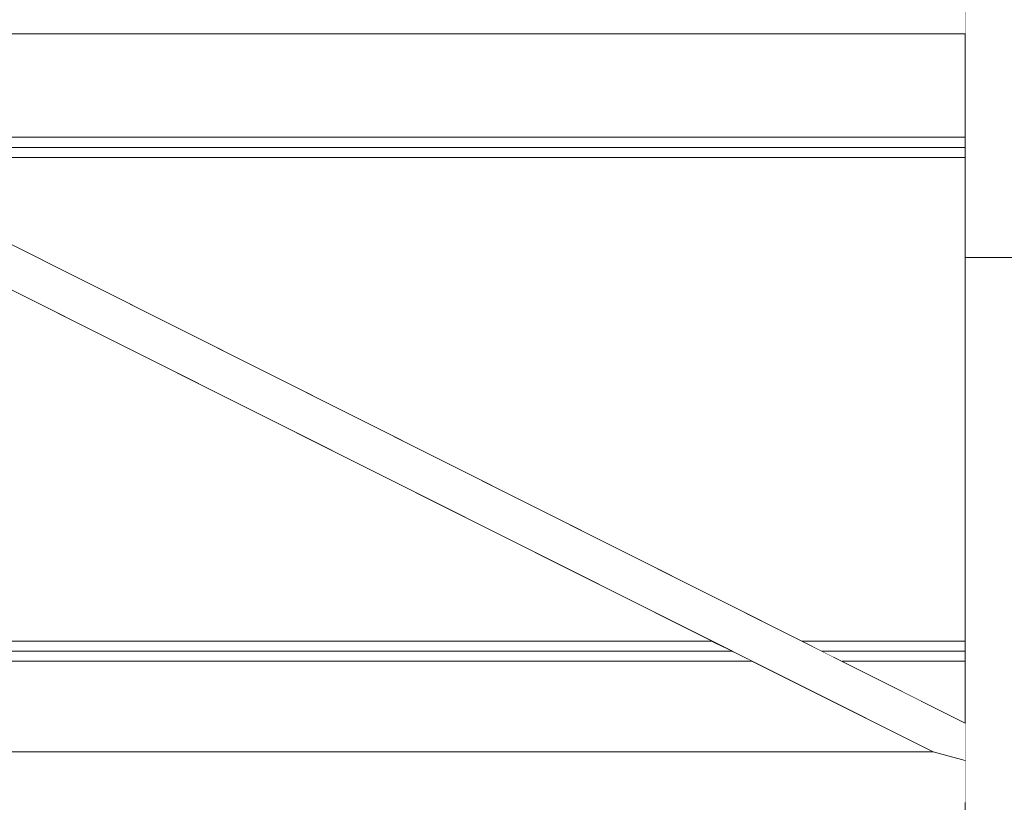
# Model space of a CAD drawing. Header units: millimetres. Extents: x -12989 to 402831, y -50461 to 30884.
# Tile 128 of 175: x 390741 to 392695, y -41961 to -40407. Entities that reach past the tile are written whole.
import ezdxf

# ---------------------------------------------------------------- set-up
doc = ezdxf.new("R2010")
doc.units = ezdxf.units.MM
doc.header["$MEASUREMENT"] = 0
doc.linetypes.add('Wipeout_Contour', pattern=[1000, 0, -1000])
for name, color, linetype in [('AS_Belki.Import IFC', 7, 'Continuous'), ('AS_Blachy.Import IFC', 7, 'Continuous'), ('Nowe_A__SCIANY', 7, 'Continuous')]:
    doc.layers.add(name, color=color, linetype=linetype)
for name, color, linetype, lineweight in [('AS_Belki.Import IFC_Nr_pióra__90', 7, 'Continuous', 13), ('AS_Blachy.Import IFC_Nr_pióra__4', 7, 'Continuous', 13), ('Nowe_A__SCIANY_Nr_pióra__87', 7, 'Continuous', 13)]:
    doc.layers.add(name, color=color, linetype=linetype, lineweight=lineweight)

# ---------------------------------------------------------------- blocks, each defined once
blk = doc.blocks.new('ElemPrzekroju_2_1', base_point=(362576.7, -45960.6))
at = {"color": 254, "linetype": 'Wipeout_Contour', "lineweight": 0, "ltscale": 1573798.376296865}
blk.add_wipeout([(392617.1, -40435.2), (389889.5, -40435.2), (390299, -40640.6), (392617.1, -40640.6)], dxfattribs=at).dxf.layer = 'Nowe_A__SCIANY'
at = {"color": 254, "linetype": 'Wipeout_Contour', "lineweight": 0, "ltscale": 2351872.05365112}
blk.add_wipeout([(386784.1, -41960.6), (386784.1, -41989.2), (387705.6, -42640.6), (391695.5, -42640.6), (392617.1, -41989.2), (392617.1, -41960.6)], dxfattribs=at).dxf.layer = 'Nowe_A__SCIANY'
at = {"color": 254, "linetype": 'Wipeout_Contour', "lineweight": 0, "ltscale": 1574291.942995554}
blk.add_wipeout([(390299, -40640.6), (390338.9, -40660.6), (392617.1, -40660.6), (392617.1, -40640.6)], dxfattribs=at).dxf.layer = 'Nowe_A__SCIANY'
at = {"layer": 'Nowe_A__SCIANY_Nr_pióra__87', "color": 7, "linetype": 'Continuous', "lineweight": 13}
blk.add_line((392617.1, -40640.6), (390299, -40640.6), dxfattribs=at)
at = {"color": 254, "linetype": 'Wipeout_Contour', "lineweight": 0, "ltscale": 1574379.535411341}
blk.add_wipeout([(392617.1, -40660.6), (390338.9, -40660.6), (390378.8, -40680.6), (392617.1, -40680.6)], dxfattribs=at).dxf.layer = 'Nowe_A__SCIANY'
at = {"layer": 'Nowe_A__SCIANY_Nr_pióra__87', "color": 7, "linetype": 'Continuous', "lineweight": 13}
blk.add_line((390338.9, -40660.6), (392617.1, -40660.6), dxfattribs=at)
at = {"color": 254, "linetype": 'Wipeout_Contour', "lineweight": 0, "ltscale": 1567474.426220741}
blk.add_wipeout([(387286.7, -41640.6), (392114.5, -41640.6), (390200.3, -40680.6), (389200.8, -40680.6)], dxfattribs=at).dxf.layer = 'Nowe_A__SCIANY'
at = {"color": 254, "linetype": 'Wipeout_Contour', "lineweight": 0, "ltscale": 1576526.680029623}
blk.add_wipeout([(392617.1, -40680.6), (390378.8, -40680.6), (392292.9, -41640.6), (392617.1, -41640.6)], dxfattribs=at).dxf.layer = 'Nowe_A__SCIANY'
at = {"layer": 'Nowe_A__SCIANY_Nr_pióra__87', "color": 7, "linetype": 'Continuous', "lineweight": 13}
blk.add_line((392617.1, -40680.6), (390378.8, -40680.6), dxfattribs=at)
at = {"color": 254, "linetype": 'Wipeout_Contour', "lineweight": 0, "ltscale": 1567680.514750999}
blk.add_wipeout([(387246.8, -41660.6), (392154.4, -41660.6), (392114.5, -41640.6), (387286.7, -41640.6)], dxfattribs=at).dxf.layer = 'Nowe_A__SCIANY'
at = {"color": 254, "linetype": 'Wipeout_Contour', "lineweight": 0, "ltscale": 1578675.465644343}
blk.add_wipeout([(392292.9, -41640.6), (392332.8, -41660.6), (392617.1, -41660.6), (392617.1, -41640.6)], dxfattribs=at).dxf.layer = 'Nowe_A__SCIANY'
at = {"layer": 'Nowe_A__SCIANY_Nr_pióra__87', "color": 7, "linetype": 'Continuous', "lineweight": 13}
for p, q in [((392114.5, -41640.6), (387286.7, -41640.6)), ((392617.1, -41640.6), (392292.9, -41640.6))]:
    blk.add_line(p, q, dxfattribs=at)
at = {"color": 254, "linetype": 'Wipeout_Contour', "lineweight": 0, "ltscale": 1567689.030060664}
blk.add_wipeout([(387246.8, -41660.6), (387206.9, -41680.6), (392194.3, -41680.6), (392154.4, -41660.6)], dxfattribs=at).dxf.layer = 'Nowe_A__SCIANY'
at = {"color": 254, "linetype": 'Wipeout_Contour', "lineweight": 0, "ltscale": 1578763.203827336}
blk.add_wipeout([(392332.8, -41660.6), (392372.7, -41680.6), (392617.1, -41680.6), (392617.1, -41660.6)], dxfattribs=at).dxf.layer = 'Nowe_A__SCIANY'
at = {"layer": 'Nowe_A__SCIANY_Nr_pióra__87', "color": 7, "linetype": 'Continuous', "lineweight": 13}
for p, q in [((387246.8, -41660.6), (392154.4, -41660.6)), ((392332.8, -41660.6), (392617.1, -41660.6))]:
    blk.add_line(p, q, dxfattribs=at)
at = {"color": 254, "linetype": 'Wipeout_Contour', "lineweight": 0, "ltscale": 1567731.714094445}
blk.add_wipeout([(386848, -41860.6), (392553.2, -41860.6), (392194.3, -41680.6), (387206.9, -41680.6)], dxfattribs=at).dxf.layer = 'Nowe_A__SCIANY'
at = {"layer": 'Nowe_A__SCIANY_Nr_pióra__87', "color": 7, "linetype": 'Continuous', "lineweight": 13}
blk.add_line((392194.3, -41680.6), (387206.9, -41680.6), dxfattribs=at)
at = {"color": 254, "linetype": 'Wipeout_Contour', "lineweight": 0, "ltscale": 1184239.332470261}
blk.add_wipeout([(392372.7, -41680.6), (392617.1, -41803.2), (392617.1, -41680.6)], dxfattribs=at).dxf.layer = 'Nowe_A__SCIANY'
at = {"layer": 'Nowe_A__SCIANY_Nr_pióra__87', "color": 7, "linetype": 'Continuous', "lineweight": 13}
blk.add_line((392617.1, -41680.6), (392372.7, -41680.6), dxfattribs=at)
blk = doc.blocks.new('ElemPrzekroju_149_1', base_point=(362576.7, -45960.6))
at = {"color": 254, "linetype": 'Wipeout_Contour', "lineweight": 0, "ltscale": 1580572.104901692}
blk.add_wipeout([(392617.1, -40879.2), (392617.1, -45960.6), (392867.1, -45960.6), (392867.1, -40879.2)], dxfattribs=at).dxf.layer = 'AS_Blachy.Import IFC'
at = {"layer": 'AS_Blachy.Import IFC_Nr_pióra__4', "color": 7, "linetype": 'Continuous', "lineweight": 13}
blk.add_line((392617.1, -40879.2), (392617.1, -45960.6), dxfattribs=at)
blk = doc.blocks.new('ElemPrzekroju_154_1', base_point=(362576.7, -45960.6))
at = {"color": 254, "linetype": 'Wipeout_Contour', "lineweight": 0, "ltscale": 1578760.279697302}
blk.add_wipeout([(392617.1, -40282.5), (392642.1, -40282.5), (392642.1, -40272), (392617.1, -40272)], dxfattribs=at).dxf.layer = 'AS_Blachy.Import IFC'
at = {"color": 254, "linetype": 'Wipeout_Contour', "lineweight": 0, "ltscale": 1579655.583911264}
blk.add_wipeout([(392842.1, -40282.5), (392867.1, -40282.5), (392867.1, -40272), (392842.1, -40272)], dxfattribs=at).dxf.layer = 'AS_Blachy.Import IFC'
at = {"layer": 'AS_Blachy.Import IFC_Nr_pióra__4', "color": 7, "linetype": 'Continuous', "lineweight": 13}
for p, q in [((392642.1, -40272), (392617.1, -40272)), ((392867.1, -40272), (392842.1, -40272))]:
    blk.add_line(p, q, dxfattribs=at)
at = {"color": 254, "linetype": 'Wipeout_Contour', "lineweight": 0, "ltscale": 3158546.546242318}
blk.add_wipeout([(392617.1, -40282.5), (392617.1, -40879.2), (392867.1, -40879.2), (392867.1, -40282.5), (392842.1, -40282.5), (392842.1, -40301.8), (392642.1, -40301.8), (392642.1, -40282.5)], dxfattribs=at).dxf.layer = 'AS_Blachy.Import IFC'
at = {"layer": 'AS_Blachy.Import IFC_Nr_pióra__4', "color": 7, "linetype": 'Continuous', "lineweight": 13}
for p, q in [((392617.1, -40272), (392617.1, -40282.5)), ((392867.1, -40272), (392867.1, -40282.5)), ((392642.1, -40282.5), (392617.1, -40282.5)), ((392617.1, -40282.5), (392617.1, -40879.2)), ((392867.1, -40282.5), (392842.1, -40282.5)), ((392867.1, -40879.2), (392867.1, -40282.5)), ((392617.1, -40879.2), (392867.1, -40879.2))]:
    blk.add_line(p, q, dxfattribs=at)
blk = doc.blocks.new('ElemPrzekroju_188_1', base_point=(362576.7, -45960.6))
at = {"color": 254, "linetype": 'Wipeout_Contour', "lineweight": 0, "ltscale": 1968242.545795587}
blk.add_wipeout([(389889.5, -40435.2), (389711.1, -40435.2), (392553.2, -41860.6), (392617.1, -41877.5), (392617.1, -41803.2)], dxfattribs=at).dxf.layer = 'AS_Belki.Import IFC'
at = {"layer": 'AS_Belki.Import IFC_Nr_pióra__90', "color": 7, "linetype": 'Continuous', "lineweight": 13}
for p, q in [((392553.2, -41860.6), (389711.1, -40435.2)), ((392617.1, -41803.2), (389889.5, -40435.2))]:
    blk.add_line(p, q, dxfattribs=at)
blk = doc.blocks.new('ElemPrzekroju_228_1', base_point=(362576.7, -45960.6))
at = {"color": 254, "linetype": 'Wipeout_Contour', "lineweight": 0, "ltscale": 2350721.786418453}
blk.add_wipeout([(386784.1, -40364), (386784.1, -40435.2), (392617.1, -40435.2), (392617.1, -40364), (392425.5, -40335.2), (386975.7, -40335.2)], dxfattribs=at).dxf.layer = 'AS_Belki.Import IFC'
at = {"layer": 'AS_Belki.Import IFC_Nr_pióra__90', "color": 7, "linetype": 'Continuous', "lineweight": 13}
blk.add_line((392617.1, -40435.2), (386784.1, -40435.2), dxfattribs=at)
blk = doc.blocks.new('ElemPrzekroju_290_1', base_point=(362576.7, -45960.6))
at = {"color": 254, "linetype": 'Wipeout_Contour', "lineweight": 0, "ltscale": 2351680.161137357}
blk.add_wipeout([(386784.1, -41960.6), (392617.1, -41960.6), (392617.1, -41877.5), (392553.2, -41860.6), (386848, -41860.6), (386784.1, -41877.5)], dxfattribs=at).dxf.layer = 'AS_Belki.Import IFC'
at = {"layer": 'AS_Belki.Import IFC_Nr_pióra__90', "color": 7, "linetype": 'Continuous', "lineweight": 13}
for p, q in [((392553.2, -41860.6), (386848, -41860.6)), ((392617.1, -41877.5), (392553.2, -41860.6))]:
    blk.add_line(p, q, dxfattribs=at)

msp = doc.modelspace()

# ---------------------------------------------------------------- block references
at = {"layer": 'Nowe_A__SCIANY', "lineweight": 0}
msp.add_blockref('ElemPrzekroju_2_1', (362576.7, -45960.6), dxfattribs=at)

# ---------------------------------------------------------------- next in the draw order: block references
at = {"layer": 'AS_Blachy.Import IFC', "lineweight": 0}
msp.add_blockref('ElemPrzekroju_149_1', (362576.7, -45960.6), dxfattribs=at)

# ---------------------------------------------------------------- next in the draw order: block references
msp.add_blockref('ElemPrzekroju_154_1', (362576.7, -45960.6), dxfattribs=at)

# ---------------------------------------------------------------- next in the draw order: block references
at = {"layer": 'AS_Belki.Import IFC', "lineweight": 0}
msp.add_blockref('ElemPrzekroju_188_1', (362576.7, -45960.6), dxfattribs=at)

# ---------------------------------------------------------------- next in the draw order: block references
for name in ['ElemPrzekroju_228_1', 'ElemPrzekroju_290_1']:
    msp.add_blockref(name, (362576.7, -45960.6), dxfattribs=at)

doc.saveas('drawing.dxf')
